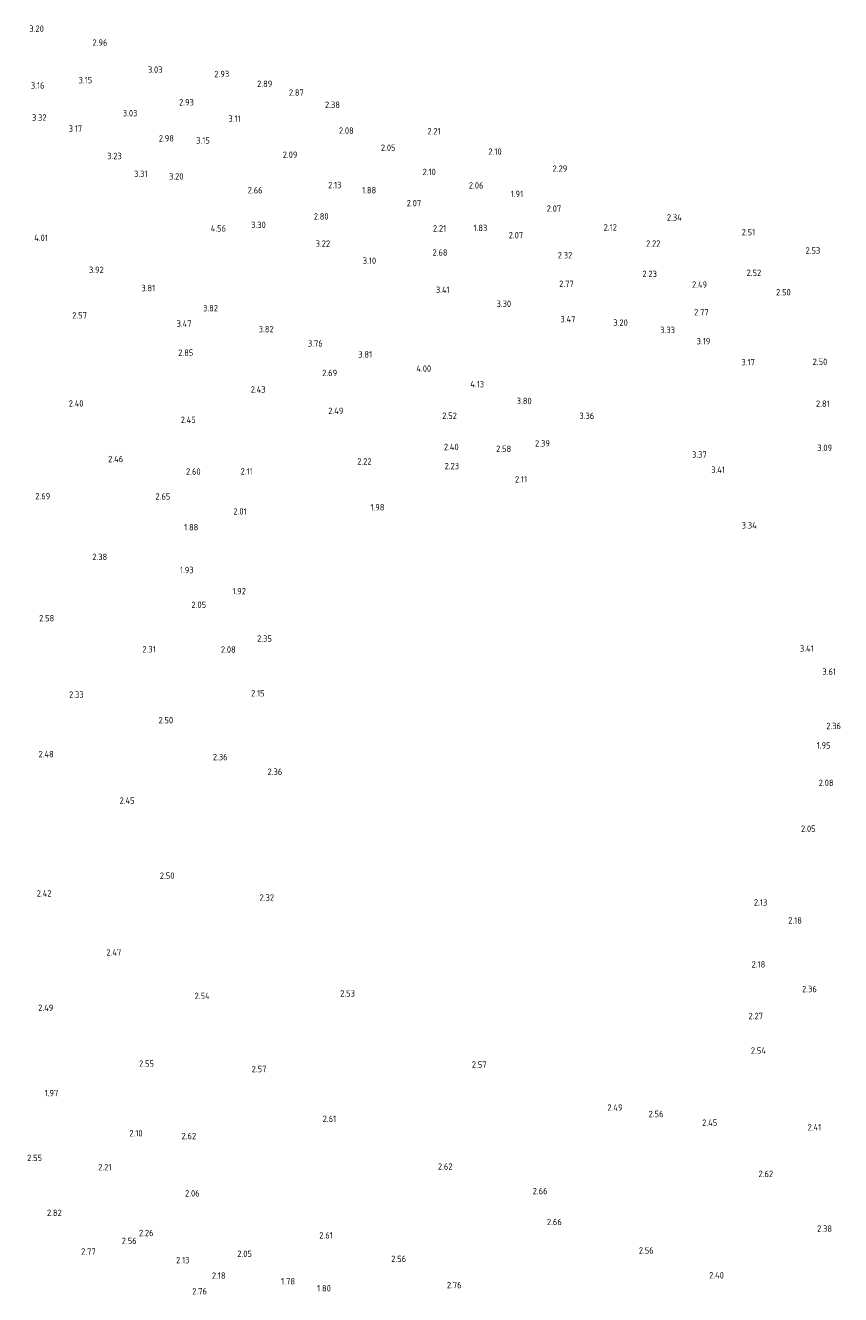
# Model space of a CAD drawing. Extents: x 142114 to 144568, y 416503 to 417776.
# Tile 33 of 33: x 144339 to 144567, y 416991 to 417347. Entities that reach past the tile are written whole.
import ezdxf
from ezdxf.enums import TextEntityAlignment as Align

# ---------------------------------------------------------------- set-up
doc = ezdxf.new("R2010")
doc.units = 0
doc.layers.add('B-ME-OG-HOOGTEPUNT-S', color=7, linetype='Continuous', lineweight=25)
doc.styles.add('NLCS-ISO-ANNOTATIVE-T18', font='NLCS-ISO.ttf', dxfattribs={"height": 1.8})

# ---------------------------------------------------------------- blocks, each defined once
blk = doc.blocks.new('SAL-HOOGTELABEL-SO')
at = {"color": 0, "linetype": 'ByBlock', "lineweight": -2, "style": 'NLCS-ISO-ANNOTATIVE-T18'}
blk.add_attdef('HOOGTE', text='', height=1.8, dxfattribs=at).set_placement((2.79, 0), align=Align.RIGHT)

msp = doc.modelspace()

# ---------------------------------------------------------------- block references
at = {"layer": 'B-ME-OG-HOOGTEPUNT-S'}
for p, values in [((144340.89, 417344.89, 3.2), {'HOOGTE': '3.20'}), ((144358.72, 417340.99, 2.96), {'HOOGTE': '2.96'}), ((144374.17, 417333.42, 3.03), {'HOOGTE': '3.03'}), ((144354.44, 417330.46, 3.15), {'HOOGTE': '3.15'}), ((144392.85, 417332.19, 2.93), {'HOOGTE': '2.93'}), ((144341.07, 417328.97, 3.16), {'HOOGTE': '3.16'}), ((144404.94, 417329.42, 2.89), {'HOOGTE': '2.89'}), ((144413.78, 417326.97, 2.87), {'HOOGTE': '2.87'}), ((144382.95, 417324.25, 2.93), {'HOOGTE': '2.93'}), ((144423.9, 417323.56, 2.38), {'HOOGTE': '2.38'}), ((144341.66, 417319.97, 3.31), {'HOOGTE': '3.32'}), ((144367.12, 417321.21, 3.03), {'HOOGTE': '3.03'}), ((144396.08, 417319.66, 3.11), {'HOOGTE': '3.11'}), ((144351.62, 417316.89, 3.17), {'HOOGTE': '3.17'}), ((144427.78, 417316.31, 2.08), {'HOOGTE': '2.08'}), ((144452.15, 417316.13, 2.21), {'HOOGTE': '2.21'}), ((144377.36, 417314.14, 2.98), {'HOOGTE': '2.98'}), ((144387.43, 417313.55, 3.15), {'HOOGTE': '3.15'}), ((144362.75, 417309.19, 3.23), {'HOOGTE': '3.23'}), ((144411.99, 417309.54, 2.09), {'HOOGTE': '2.09'}), ((144439.49, 417311.51, 2.05), {'HOOGTE': '2.05'}), ((144469.25, 417310.43, 2.1), {'HOOGTE': '2.10'}), ((144450.79, 417304.72, 2.1), {'HOOGTE': '2.10'}), ((144487.65, 417305.65, 2.29), {'HOOGTE': '2.29'}), ((144369.96, 417304.19, 3.31), {'HOOGTE': '3.31'}), ((144380.06, 417303.48, 3.2), {'HOOGTE': '3.20'}), ((144424.35, 417301.04, 2.13), {'HOOGTE': '2.13'}), ((144402.22, 417299.58, 2.66), {'HOOGTE': '2.66'}), ((144434.08, 417299.6, 1.88), {'HOOGTE': '1.88'}), ((144464.15, 417300.95, 2.06), {'HOOGTE': '2.06'}), ((144475.27, 417298.55, 1.91), {'HOOGTE': '1.91'}), ((144446.69, 417295.96, 2.07), {'HOOGTE': '2.07'}), ((144485.95, 417294.45, 2.07), {'HOOGTE': '2.07'}), ((144420.73, 417292.24, 2.8), {'HOOGTE': '2.80'}), ((144519.75, 417291.96, 2.34), {'HOOGTE': '2.34'}), ((144391.98, 417288.9, 4.56), {'HOOGTE': '4.56'}), ((144403.11, 417289.87, 3.3), {'HOOGTE': '3.30'}), ((144453.7, 417288.88, 2.21), {'HOOGTE': '2.21'}), ((144465.22, 417289.01, 1.83), {'HOOGTE': '1.83'}), ((144475.29, 417286.98, 2.07), {'HOOGTE': '2.07'}), ((144501.57, 417289.16, 2.12), {'HOOGTE': '2.12'}), ((144540.34, 417287.82, 2.51), {'HOOGTE': '2.51'}), ((144342.01, 417286.24, 4.01), {'HOOGTE': '4.01'}), ((144421.16, 417284.61, 3.22), {'HOOGTE': '3.22'}), ((144513.77, 417284.63, 2.22), {'HOOGTE': '2.22'}), ((144434.07, 417279.83, 3.1), {'HOOGTE': '3.10'}), ((144454.08, 417282.13, 2.68), {'HOOGTE': '2.68'}), ((144489.05, 417281.35, 2.32), {'HOOGTE': '2.32'}), ((144558.6, 417282.69, 2.53), {'HOOGTE': '2.53'}), ((144357.67, 417277.27, 3.92), {'HOOGTE': '3.92'}), ((144512.79, 417276.13, 2.23), {'HOOGTE': '2.23'}), ((144542.04, 417276.44, 2.52), {'HOOGTE': '2.52'}), ((144489.47, 417273.35, 2.77), {'HOOGTE': '2.77'}), ((144526.87, 417273.13, 2.49), {'HOOGTE': '2.49'}), ((144372.12, 417272.16, 3.81), {'HOOGTE': '3.81'}), ((144454.68, 417271.67, 3.41), {'HOOGTE': '3.41'}), ((144550.3, 417270.99, 2.5), {'HOOGTE': '2.50'}), ((144389.72, 417266.53, 3.82), {'HOOGTE': '3.82'}), ((144471.92, 417267.75, 3.3), {'HOOGTE': '3.30'}), ((144352.99, 417264.52, 2.57), {'HOOGTE': '2.57'}), ((144382.32, 417262.2, 3.46), {'HOOGTE': '3.47'}), ((144489.93, 417263.42, 3.46), {'HOOGTE': '3.47'}), ((144504.63, 417262.45, 3.2), {'HOOGTE': '3.20'}), ((144527.3, 417265.36, 2.77), {'HOOGTE': '2.77'}), ((144405.33, 417260.63, 3.82), {'HOOGTE': '3.82'}), ((144517.85, 417260.41, 3.33), {'HOOGTE': '3.33'}), ((144419.09, 417256.63, 3.76), {'HOOGTE': '3.76'}), ((144527.76, 417257.26, 3.19), {'HOOGTE': '3.19'}), ((144382.8, 417254.03, 2.85), {'HOOGTE': '2.85'}), ((144432.93, 417253.54, 3.81), {'HOOGTE': '3.81'}), ((144540.27, 417251.36, 3.17), {'HOOGTE': '3.17'}), ((144560.56, 417251.49, 2.5), {'HOOGTE': '2.50'}), ((144423.14, 417248.35, 2.69), {'HOOGTE': '2.69'}), ((144449.49, 417249.59, 4), {'HOOGTE': '4.00'}), ((144464.33, 417245.2, 4.13), {'HOOGTE': '4.13'}), ((144403.07, 417243.72, 2.43), {'HOOGTE': '2.43'}), ((144477.67, 417240.49, 3.8), {'HOOGTE': '3.80'}), ((144352.02, 417239.78, 2.4), {'HOOGTE': '2.40'}), ((144424.87, 417237.72, 2.49), {'HOOGTE': '2.49'}), ((144561.22, 417239.73, 2.81), {'HOOGTE': '2.81'}), ((144383.48, 417235.21, 2.45), {'HOOGTE': '2.45'}), ((144456.7, 417236.36, 2.52), {'HOOGTE': '2.52'}), ((144495.22, 417236.31, 3.36), {'HOOGTE': '3.36'}), ((144457.2, 417227.59, 2.4), {'HOOGTE': '2.40'}), ((144471.93, 417227.09, 2.58), {'HOOGTE': '2.58'}), ((144482.77, 417228.61, 2.39), {'HOOGTE': '2.39'}), ((144561.91, 417227.35, 3.09), {'HOOGTE': '3.09'}), ((144363.14, 417224.21, 2.46), {'HOOGTE': '2.46'}), ((144432.79, 417223.53, 2.22), {'HOOGTE': '2.22'}), ((144526.77, 417225.48, 3.37), {'HOOGTE': '3.37'}), ((144384.85, 417220.7, 2.6), {'HOOGTE': '2.60'}), ((144399.45, 417220.76, 2.1), {'HOOGTE': '2.11'}), ((144457.31, 417222.23, 2.23), {'HOOGTE': '2.23'}), ((144531.88, 417221.22, 3.41), {'HOOGTE': '3.41'}), ((144476.38, 417218.52, 2.1), {'HOOGTE': '2.11'}), ((144342.68, 417213.79, 2.69), {'HOOGTE': '2.69'}), ((144376.36, 417213.72, 2.65), {'HOOGTE': '2.65'}), ((144397.76, 417209.52, 2.01), {'HOOGTE': '2.01'}), ((144436.39, 417210.68, 1.98), {'HOOGTE': '1.98'}), ((144384.2, 417205.09, 1.88), {'HOOGTE': '1.88'}), ((144540.79, 417205.62, 3.33), {'HOOGTE': '3.34'}), ((144358.66, 417196.77, 2.38), {'HOOGTE': '2.38'}), ((144382.9, 417193.09, 1.93), {'HOOGTE': '1.93'}), ((144397.55, 417187.14, 1.92), {'HOOGTE': '1.92'}), ((144386.39, 417183.34, 2.05), {'HOOGTE': '2.05'}), ((144343.79, 417179.57, 2.58), {'HOOGTE': '2.58'}), ((144404.84, 417173.87, 2.35), {'HOOGTE': '2.35'}), ((144372.26, 417170.86, 2.31), {'HOOGTE': '2.31'}), ((144394.69, 417170.78, 2.08), {'HOOGTE': '2.08'}), ((144556.74, 417171.09, 3.41), {'HOOGTE': '3.41'}), ((144563.01, 417164.58, 3.61), {'HOOGTE': '3.61'}), ((144352.07, 417158.18, 2.33), {'HOOGTE': '2.33'}), ((144402.78, 417158.52, 2.15), {'HOOGTE': '2.15'}), ((144377.15, 417150.97, 2.5), {'HOOGTE': '2.50'}), ((144564.41, 417149.35, 2.36), {'HOOGTE': '2.36'}), ((144343.66, 417141.44, 2.48), {'HOOGTE': '2.48'}), ((144561.48, 417143.89, 1.95), {'HOOGTE': '1.95'}), ((144392.41, 417140.63, 2.36), {'HOOGTE': '2.36'}), ((144407.74, 417136.53, 2.36), {'HOOGTE': '2.36'}), ((144562.32, 417133.41, 2.08), {'HOOGTE': '2.08'}), ((144366.34, 417128.45, 2.45), {'HOOGTE': '2.45'}), ((144557.3, 417120.54, 2.05), {'HOOGTE': '2.05'}), ((144377.52, 417107.37, 2.5), {'HOOGTE': '2.50'}), ((144343.04, 417102.41, 2.42), {'HOOGTE': '2.42'}), ((144405.44, 417101.23, 2.32), {'HOOGTE': '2.32'}), ((144543.74, 417099.87, 2.13), {'HOOGTE': '2.13'}), ((144553.44, 417094.82, 2.18), {'HOOGTE': '2.18'}), ((144362.6, 417085.85, 2.47), {'HOOGTE': '2.47'}), ((144543.17, 417082.5, 2.18), {'HOOGTE': '2.18'}), ((144387.39, 417073.65, 2.54), {'HOOGTE': '2.54'}), ((144428.14, 417074.35, 2.53), {'HOOGTE': '2.53'}), ((144557.62, 417075.58, 2.36), {'HOOGTE': '2.36'}), ((144343.54, 417070.32, 2.49), {'HOOGTE': '2.49'}), ((144542.53, 417068.02, 2.27), {'HOOGTE': '2.27'}), ((144543.36, 417058.32, 2.54), {'HOOGTE': '2.54'}), ((144371.77, 417054.67, 2.55), {'HOOGTE': '2.55'}), ((144403.29, 417053.15, 2.57), {'HOOGTE': '2.57'}), ((144465.02, 417054.41, 2.57), {'HOOGTE': '2.57'}), ((144344.95, 417046.4, 1.97), {'HOOGTE': '1.97'}), ((144503.14, 417042.34, 2.49), {'HOOGTE': '2.49'}), ((144422.85, 417039.2, 2.61), {'HOOGTE': '2.61'}), ((144514.62, 417040.54, 2.56), {'HOOGTE': '2.56'}), ((144529.7, 417038.11, 2.45), {'HOOGTE': '2.45'}), ((144368.58, 417035.14, 2.1), {'HOOGTE': '2.10'}), ((144383.6, 417034.35, 2.62), {'HOOGTE': '2.62'}), ((144558.88, 417036.82, 2.41), {'HOOGTE': '2.41'}), ((144340.39, 417028.23, 2.55), {'HOOGTE': '2.55'}), ((144359.85, 417025.61, 2.21), {'HOOGTE': '2.21'}), ((144455.48, 417025.81, 2.62), {'HOOGTE': '2.62'}), ((144545.38, 417023.73, 2.62), {'HOOGTE': '2.62'}), ((144384.58, 417018.28, 2.06), {'HOOGTE': '2.06'}), ((144482.12, 417018.91, 2.66), {'HOOGTE': '2.66'}), ((144345.91, 417012.82, 2.82), {'HOOGTE': '2.82'}), ((144486.12, 417010.26, 2.66), {'HOOGTE': '2.66'}), ((144371.64, 417007.17, 2.26), {'HOOGTE': '2.26'}), ((144421.91, 417006.51, 2.61), {'HOOGTE': '2.61'}), ((144561.88, 417008.39, 2.38), {'HOOGTE': '2.38'}), ((144366.91, 417004.95, 2.56), {'HOOGTE': '2.56'}), ((144511.89, 417002.28, 2.56), {'HOOGTE': '2.56'}), ((144355.43, 417001.96, 2.77), {'HOOGTE': '2.77'}), ((144381.72, 416999.55, 2.13), {'HOOGTE': '2.13'}), ((144399.24, 417001.33, 2.05), {'HOOGTE': '2.05'}), ((144442.47, 416999.91, 2.56), {'HOOGTE': '2.56'}), ((144391.84, 416995.21, 2.18), {'HOOGTE': '2.18'}), ((144531.58, 416995.32, 2.4), {'HOOGTE': '2.40'}), ((144411.31, 416993.62, 1.78), {'HOOGTE': '1.78'}), ((144421.37, 416991.67, 1.8), {'HOOGTE': '1.80'}), ((144458.01, 416992.56, 2.76), {'HOOGTE': '2.76'}), ((144386.63, 416990.82, 2.76), {'HOOGTE': '2.76'})]:
    msp.add_blockref('SAL-HOOGTELABEL-SO', p, dxfattribs=at).add_auto_attribs(values)

doc.saveas('drawing.dxf')
